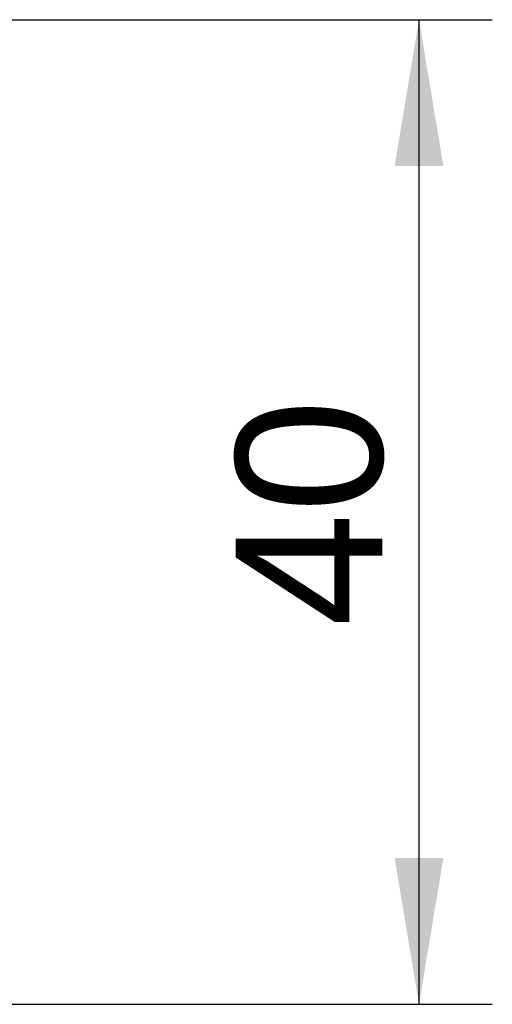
# Model space of a CAD drawing. Header units: millimetres. Extents: x 7 to 819, y 6 to 587.
# Tile 7 of 9: x 545 to 564, y 158 to 198. Entities that reach past the tile are written whole.
import ezdxf
from ezdxf.enums import TextEntityAlignment as Align

# ---------------------------------------------------------------- set-up
doc = ezdxf.new("R2010")
doc.units = ezdxf.units.MM
doc.layers.add('Default', color=7, linetype='Continuous')
doc.styles.add('SEACAD_Arial', font='arial.ttf')
doc.dimstyles.new('ISO', dxfattribs={"dimtxt": 5.95, "dimasz": 5.95, "dimexe": 2.975, "dimexo": 0, "dimgap": 1.4875, "dimtad": 1, "dimlfac": 0.333333, "dimtxsty": 'SEACAD_Arial', "dimblk1": '_SE_FILLED', "dimblk2": '_SE_FILLED', "dimsah": 1, "dimcen": 2.975, "dimadec": 0, "dimazin": 0, "dimtfac": 0.5, "dimtdec": 3, "dimtmove": 0, "dimatfit": 3, "dimfxl": 1, "dimtolj": 1, "dimarcsym": 0})

# ---------------------------------------------------------------- blocks, each defined once
blk = doc.blocks.new('DMBLK23')
at = {"layer": 'Default', "linetype": 'Continuous'}
for points in [[(562.272, 192.387), (561.28, 198.337), (560.288, 192.387)], [(562.272, 164.287), (560.288, 164.287), (561.28, 158.337)]]:
    blk.add_hatch(color=7, dxfattribs=at).paths.add_polyline_path(points)
at = {"layer": 'Default', "color": 7, "linetype": 'Continuous'}
for p, q in [((415.086, 198.337), (564.255, 198.337)), ((561.28, 158.337), (561.28, 198.337)), ((389.086, 158.337), (564.255, 158.337))]:
    blk.add_line(p, q, dxfattribs=at)
at = {"layer": 'Default', "color": 7, "linetype": 'Continuous', "style": 'SEACAD_Arial'}
blk.add_text('40', height=5.95, rotation=90, dxfattribs=at).set_placement((553.843, 173.68), align=Align.TOP_LEFT)
blk = doc.blocks.new('_SE_FILLED')
at = {"color": 0}
blk.add_line((0, 0), (-1, 0), dxfattribs=at)
blk.add_solid([(0, 0), (-1, -0.1665), (-1, 0.1665), (0, 0)], dxfattribs=at)

msp = doc.modelspace()

# ---------------------------------------------------------------- dimensions: what is measured, and where the dimension line sits
at = {"layer": 'Default', "color": 7, "linetype": 'Continuous'}
dim = msp.add_linear_dim(base=(561.28, 198.337), p1=(389.086, 158.337), p2=(415.086, 198.337), angle=90, text='\\A1;<>', dimstyle='ISO', override={"dimlfac": 1, "dimtolj": 0}, dxfattribs=at)
dim.commit()
dim.dimension.update_dxf_attribs({"geometry": 'DMBLK23', "text_midpoint": (561.28, 178.337), "dimtype": 160})

doc.saveas('drawing.dxf')
